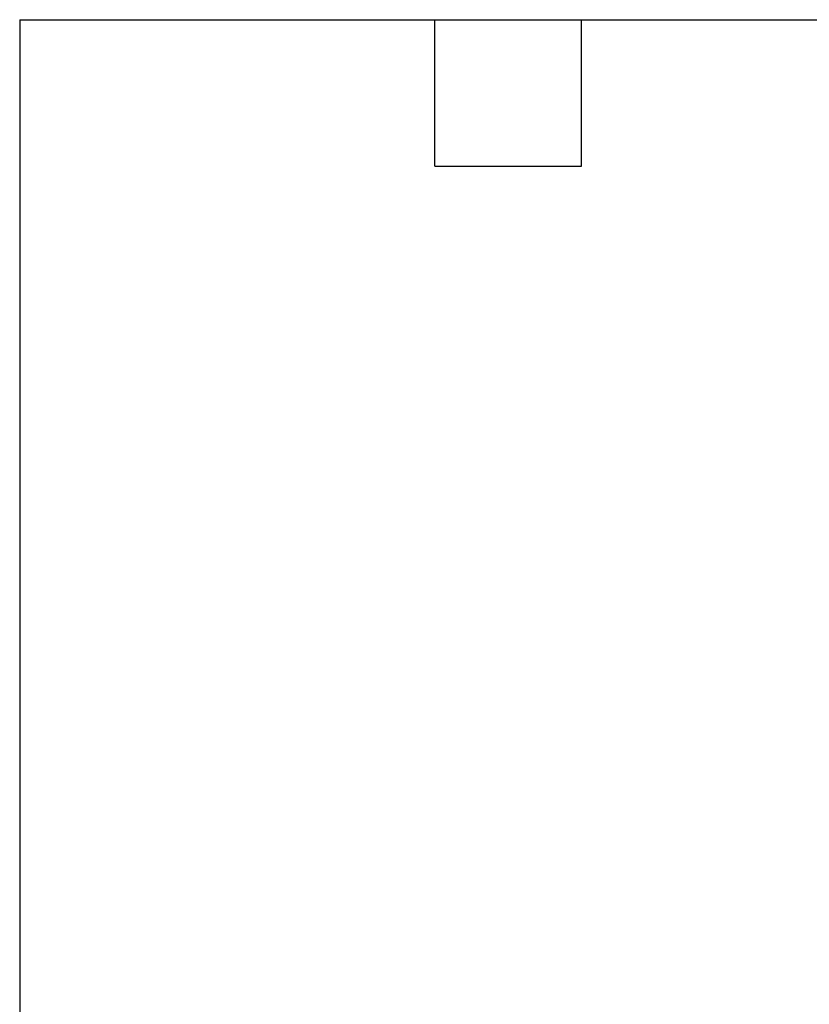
# Model space of a CAD drawing. Header units: inches. Extents: x 0.2 to 10.8, y 0.2 to 8.2.
# Tile 94 of 164: x 0.2 to 1.9, y 6.2 to 8.2. Entities that reach past the tile are written whole.
import ezdxf

# ---------------------------------------------------------------- set-up
doc = ezdxf.new("R2010")
doc.units = ezdxf.units.IN
doc.header["$MEASUREMENT"] = 0
doc.layers.add('TEXT', color=140, linetype='Continuous')

msp = doc.modelspace()

# ---------------------------------------------------------------- linework, layer by layer
at = {"layer": 'TEXT'}
for p, q in [((0.25, 8.25), (10.75, 8.25)), ((0.25, 8.25), (0.25, 0.25)), ((1.1, 7.95), (1.1, 8.25)), ((1.4, 7.95), (1.4, 8.25)), ((1.1, 7.95), (1.4, 7.95))]:
    msp.add_line(p, q, dxfattribs=at)

doc.saveas('drawing.dxf')
